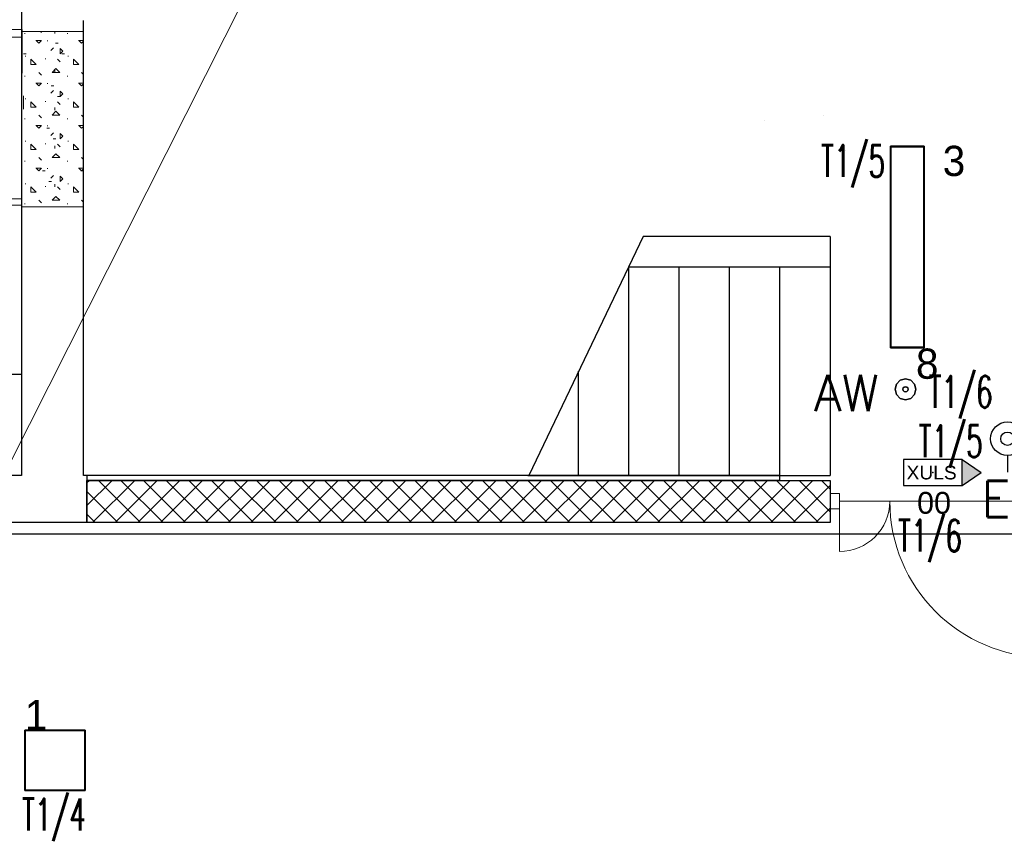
# Model space of a CAD drawing. Header units: millimetres. Extents: x 2260 to 32334, y -33324 to 11762.
# Tile 40 of 79: x 5402 to 5989, y 6737 to 7225. Entities that reach past the tile are written whole.
import ezdxf
from ezdxf.enums import TextEntityAlignment as Align

# ---------------------------------------------------------------- set-up
doc = ezdxf.new("R2010")
doc.units = ezdxf.units.MM
doc.linetypes.add('DASHED', pattern=[0.75, 0.5, -0.25])
for name, color, linetype in [('_HYBRYD_EW_AT', 1, 'Continuous'), ('DLX_BLD0_LUM', 142, 'Continuous'), ('DLX_BLD0_LUMKEY_IDX', 142, 'Continuous'), ('DLX_BLD1_LUM', 142, 'Continuous'), ('DLX_BLD1_LUMKEY_IDX', 142, 'Continuous'), ('E_gniazda wtyczkowe i siła', 1, 'Continuous'), ('EL_OS_Adres_Opraw', 7, 'Continuous'), ('EL_OSPRZĘT OŚW.', 142, 'Continuous')]:
    doc.layers.add(name, color=color, linetype=linetype)
for name, color, linetype, lineweight in [('E-OPISY', 7, 'Continuous', 0), ('kreskowanie', 252, 'Continuous', 5), ('mcr przewody el', 30, 'Continuous', 18), ('stolarka', 3, 'Continuous', 9), ('ściany nośne', 1, 'Continuous', 25)]:
    doc.layers.add(name, color=color, linetype=linetype, lineweight=lineweight)
doc.layers.add('oddymianie', color=5, linetype='Continuous', lineweight=20, plot=False)
doc.styles.add('ADESK1', font='romans', dxfattribs={"oblique": 15})
doc.styles.add('KO', font='simplex.shx')
doc.styles.get("Standard").update_dxf_attribs({"font": 'arial.ttf'})
doc.styles.add('TableTextStyle', font='txt')

# ---------------------------------------------------------------- blocks, each defined once
blk = doc.blocks.new('A$C03E74D84')
at = {"ltscale": 0.5}
blk.add_circle((0.2, 0.2, -66), 0.2, dxfattribs=at)
blk = doc.blocks.new('zw$16AD')
at = {"layer": 'EL_OSPRZĘT OŚW.'}
blk.add_line((200, 100), (300, 100), dxfattribs=at)
blk.add_ellipse((100, 100), major_axis=(70.7, 70.7), ratio=1, start_param=0.785398, end_param=7.068583, dxfattribs=at)
at = {"layer": 'EL_OSPRZĘT OŚW.', "xscale": 200, "yscale": 200, "rotation": 90}
blk.add_blockref('A$C03E74D84', (140, 60, 66), dxfattribs=at)
blk = doc.blocks.new('XULS_AT')
at = {"layer": '_HYBRYD_EW_AT'}
h = blk.add_hatch(color=256, dxfattribs=at)
h.dxf.hatch_style = 1
h.paths.add_polyline_path([(-174.5, -77.5), (-174.5, 77.5), (175.5, 77.5), (175.5, 77.5), (288.4, 0.1), (175.5, -77.5), (175.5, -77.5)])
h.paths.add_polyline_path([(175.5, 77.5), (175.5, 77.5), (-174.5, 77.5), (-174.5, -77.5), (175.5, -77.5)], flags=17)
blk.add_point((0.5, 0))
for p in [(175.5, 77.5), (175.5, -77.5)]:
    blk.add_line(p, (288.4, 0.1), dxfattribs=at)
blk.add_lwpolyline([(175.5, 77.5), (-174.5, 77.5), (-174.5, -77.5), (175.5, -77.5)], close=True, dxfattribs=at)
blk.add_text('XULS', height=81.9, dxfattribs=at).set_placement((-156.8, -41.2))

msp = doc.modelspace()

# ---------------------------------------------------------------- hatches: boundary and pattern name
at = {"layer": 'kreskowanie', "transparency": 33554687}
h = msp.add_hatch(dxfattribs=at)
h.set_pattern_fill('ANSI37', color=0, scale=3)
h.set_pattern_definition([(45, (125.807, 10522.586), (-6.735192, 6.735192), []), (135, (125.807, 10522.586), (-6.735192, -6.735192), [])])
h.paths.add_polyline_path([(5442.476, 6950.288), (5442.479, 6925.235), (5885.479, 6925.235), (5885.479, 6950.288), (5855.476, 6950.288), (5442.479, 6950.288)], is_closed=False)
at = {"layer": 'oddymianie', "transparency": 33554687}
h = msp.add_hatch(dxfattribs=at)
h.set_pattern_fill('CONCRE', color=0, scale=20)
h.set_pattern_definition([(0, (125.8, 10449.34), (508, 508), [63.5, -444.5]), (90, (125.8, 10449.34), (-508, 508), [63.5, -444.5]), (135, (189.3, 10449.34), (-508, 7e-14), [89.803, -628.618]), (0, (185.8, 10735.1), (508, 508), [63.5, -444.5]), (45, (221.06, 10703.34), (0, 508), [44.9, -673.52]), (135, (221.06, 10703.34), (-508, 7e-14), [44.9, -673.52]), (0, (379.8, 10862.1), (508, 508), [89.803, -418.197]), (45, (379.8, 10862.1), (0, 508), [63.5, -654.92]), (135, (469.6, 10862.1), (-508, 7e-14), [63.5, -654.92]), (90, (475.06, 10576.34), (-508, 508), [63.5, -444.5]), (45, (475.06, 10576.34), (0, 508), [44.9, -673.52]), (135, (506.8, 10608.1), (-508, 7e-14), [44.9, -673.52]), (0, (189.3, 10576.34), (508, 508), [31.75, -425.45]), (0, (570.3, 10703.34), (508, 508), [31.75, -425.45]), (90, (411.56, 10766.84), (-508, 508), [31.75, -425.45]), (135, (475.06, 10481.1), (-508, 7e-14), [44.9, -673.52]), (135, (252.8, 10830.34), (-508, 7e-14), [44.9, -673.52]), (45, (363.93, 10616.03), (0, 508), [44.9, -673.52]), (90, (300.43, 10512.84), (-508, 508), [7.938, -500.062]), (90, (324.24, 10727.15), (-508, 508), [7.938, -500.062]), (90, (562.37, 10814.46), (-508, 508), [7.938, -500.062]), (90, (570.3, 10544.6), (-508, 508), [7.938, -500.062])])
h.paths.add_polyline_path([(5403.471, 7113.279), (5440.18, 7113.279), (5440.18, 7217.753), (5403.766, 7217.753), (5403.47, 7113.279)], is_closed=False)
h = msp.add_hatch(dxfattribs=at)
h.set_pattern_fill('CONCRE', color=0)
h.set_pattern_definition([(0, (125.807, 10449.338), (25.4, 25.4), [3.175, -22.225]), (90, (125.807, 10449.338), (-25.4, 25.4), [3.175, -22.225]), (135, (128.982, 10449.338), (-25.4, 4e-15), [4.49013, -31.4309]), (0, (128.807, 10463.625), (25.4, 25.4), [3.175, -22.225]), (45, (130.57, 10462.038), (0, 25.4), [2.24506, -33.67596]), (135, (130.57, 10462.038), (-25.4, 4e-15), [2.24506, -33.67596]), (0, (138.507, 10469.975), (25.4, 25.4), [4.49013, -20.90987]), (45, (138.507, 10469.975), (0, 25.4), [3.175, -32.74603]), (135, (142.997, 10469.975), (-25.4, 4e-15), [3.175, -32.74603]), (90, (143.27, 10455.688), (-25.4, 25.4), [3.175, -22.225]), (45, (143.27, 10455.688), (0, 25.4), [2.24506, -33.67596]), (135, (144.857, 10457.275), (-25.4, 4e-15), [2.24506, -33.67596]), (0, (128.982, 10455.688), (25.4, 25.4), [1.5875, -21.2725]), (0, (148.032, 10462.038), (25.4, 25.4), [1.5875, -21.2725]), (90, (140.095, 10465.213), (-25.4, 25.4), [1.5875, -21.2725]), (135, (143.27, 10450.925), (-25.4, 4e-15), [2.24506, -33.67596]), (135, (132.157, 10468.388), (-25.4, 4e-15), [2.24506, -33.67596]), (45, (137.713, 10457.672), (0, 25.4), [2.24506, -33.67596]), (90, (134.538, 10452.513), (-25.4, 25.4), [0.39687, -25.00313]), (90, (135.73, 10463.228), (-25.4, 25.4), [0.39687, -25.00313]), (90, (147.635, 10467.594), (-25.4, 25.4), [0.39687, -25.00313]), (90, (148.032, 10454.1), (-25.4, 25.4), [0.39687, -25.00313])])
h.paths.add_polyline_path([(5403.471, 7113.279), (5440.18, 7113.279), (5440.18, 7217.753), (5403.766, 7217.753), (5403.47, 7113.279)], is_closed=False)

# ---------------------------------------------------------------- linework, layer by layer
at = {"layer": 'DLX_BLD0_LUM'}
for points in [[(5921.419, 7029.371, 0), (5921.419, 7149.371, 0)], [(5921.419, 7149.371, 0), (5921.419, 7149.371, 0)], [(5921.419, 7149.371, 0), (5921.419, 7029.371, 0)], [(5921.419, 7149.371, 0), (5941.419, 7149.371, 0)], [(5941.419, 7149.371, 0), (5921.419, 7149.371, 0)], [(5921.419, 7149.371, 0), (5921.419, 7149.371, 0)], [(5941.419, 7149.371, 0), (5921.419, 7149.371, 0)], [(5921.419, 7149.371, 0), (5921.419, 7029.371, 0)], [(5921.419, 7029.371, 0), (5921.419, 7149.371, 0)], [(5921.419, 7149.371, 0), (5941.419, 7149.371, 0)], [(5941.169, 7149.121, 0), (5921.669, 7149.121, 0)], [(5921.669, 7149.121, 0), (5921.669, 7029.621, 0)], [(5921.669, 7029.621, 0), (5921.669, 7149.121, 0)], [(5921.669, 7149.121, 0), (5941.169, 7149.121, 0)], [(5941.169, 7029.621, 0), (5941.169, 7149.121, 0)], [(5941.169, 7149.121, 0), (5941.169, 7029.621, 0)], [(5941.419, 7149.371, 0), (5941.419, 7149.371, 0)], [(5941.419, 7149.371, 0), (5941.419, 7029.371, 0)], [(5941.419, 7029.371, 0), (5941.419, 7149.371, 0)], [(5941.419, 7149.371, 0), (5941.419, 7149.371, 0)], [(5941.419, 7029.371, 0), (5941.419, 7149.371, 0)], [(5941.419, 7149.371, 0), (5941.419, 7029.371, 0)], [(5921.419, 7029.371, 0), (5921.419, 7029.371, 0)], [(5941.419, 7029.371, 0), (5921.419, 7029.371, 0)], [(5921.419, 7029.371, 0), (5921.419, 7029.371, 0)], [(5921.419, 7029.371, 0), (5941.419, 7029.371, 0)], [(5921.419, 7029.371, 0), (5941.419, 7029.371, 0)], [(5941.419, 7029.371, 0), (5921.419, 7029.371, 0)], [(5921.669, 7029.621, 0), (5941.169, 7029.621, 0)], [(5941.169, 7029.621, 0), (5921.669, 7029.621, 0)], [(5941.419, 7029.371, 0), (5941.419, 7029.371, 0)], [(5941.419, 7029.371, 0), (5941.419, 7029.371, 0)], [(5405.455, 6765.507, 0), (5405.455, 6801.507, 0)], [(5405.455, 6801.507, 0), (5405.455, 6801.507, 0)], [(5405.455, 6801.507, 0), (5405.455, 6765.507, 0)], [(5405.455, 6801.507, 0), (5441.455, 6801.507, 0)], [(5441.455, 6801.507, 0), (5405.455, 6801.507, 0)], [(5405.455, 6801.507, 0), (5405.455, 6801.507, 0)], [(5441.455, 6801.507, 0), (5405.455, 6801.507, 0)], [(5405.455, 6801.507, 0), (5405.455, 6765.507, 0)], [(5405.455, 6765.507, 0), (5405.455, 6801.507, 0)], [(5405.455, 6801.507, 0), (5441.455, 6801.507, 0)], [(5441.455, 6801.507, 0), (5441.455, 6801.507, 0)], [(5441.455, 6801.507, 0), (5441.455, 6765.507, 0)], [(5441.455, 6765.507, 0), (5441.455, 6801.507, 0)], [(5441.455, 6801.507, 0), (5441.455, 6801.507, 0)], [(5441.455, 6765.507, 0), (5441.455, 6801.507, 0)], [(5441.455, 6801.507, 0), (5441.455, 6765.507, 0)], [(5441.205, 6801.257, 0), (5405.705, 6801.257, 0)], [(5405.705, 6801.257, 0), (5405.705, 6765.757, 0)], [(5405.705, 6801.257, 0), (5441.205, 6801.257, 0)], [(5405.705, 6765.757, 0), (5405.705, 6801.257, 0)], [(5441.205, 6765.757, 0), (5441.205, 6801.257, 0)], [(5441.205, 6801.257, 0), (5441.205, 6765.757, 0)], [(5441.455, 6765.507, 0), (5405.455, 6765.507, 0)], [(5405.455, 6765.507, 0), (5405.455, 6765.507, 0)], [(5405.455, 6765.507, 0), (5441.455, 6765.507, 0)], [(5405.455, 6765.507, 0), (5405.455, 6765.507, 0)], [(5405.455, 6765.507, 0), (5441.455, 6765.507, 0)], [(5441.455, 6765.507, 0), (5405.455, 6765.507, 0)], [(5405.705, 6765.757, 0), (5441.205, 6765.757, 0)], [(5441.205, 6765.757, 0), (5405.705, 6765.757, 0)], [(5441.455, 6765.507, 0), (5441.455, 6765.507, 0)], [(5441.455, 6765.507, 0), (5441.455, 6765.507, 0)]]:
    msp.add_polyline3d(points, dxfattribs=at)
at = {"layer": 'DLX_BLD1_LUM'}
for points in [[(5924.07, 7004.594, 0), (5924.907, 7007.719, 0)], [(5924.907, 7007.719, 0), (5924.07, 7004.594, 0)], [(5924.907, 7007.719, 0), (5924.07, 7004.594, 0)], [(5924.07, 7004.594, 0), (5924.907, 7007.719, 0)], [(5924.07, 7004.594, 0), (5924.907, 7007.719, 0)], [(5924.907, 7007.719, 0), (5924.07, 7004.594, 0)], [(5924.907, 7007.719, 0), (5924.07, 7004.594, 0)], [(5924.07, 7004.594, 0), (5924.907, 7007.719, 0)], [(5924.907, 7007.719, 0), (5927.195, 7010.007, 0)], [(5927.195, 7010.007, 0), (5924.907, 7007.719, 0)], [(5927.195, 7010.007, 0), (5924.907, 7007.719, 0)], [(5924.907, 7007.719, 0), (5927.195, 7010.007, 0)], [(5924.907, 7007.719, 0), (5927.195, 7010.007, 0)], [(5927.195, 7010.007, 0), (5924.907, 7007.719, 0)], [(5927.195, 7010.007, 0), (5924.907, 7007.719, 0)], [(5924.907, 7007.719, 0), (5927.195, 7010.007, 0)], [(5924.907, 7007.719, 0), (5924.907, 7007.719, 0)], [(5924.907, 7007.719, 0), (5924.907, 7007.719, 0)], [(5924.907, 7007.719, 0), (5924.907, 7007.719, 0)], [(5924.907, 7007.719, 0), (5924.907, 7007.719, 0)], [(5927.195, 7010.007, 0), (5930.32, 7010.844, 0)], [(5930.32, 7010.844, 0), (5927.195, 7010.007, 0)], [(5930.32, 7010.844, 0), (5927.195, 7010.007, 0)], [(5927.195, 7010.007, 0), (5930.32, 7010.844, 0)], [(5927.195, 7010.007, 0), (5930.32, 7010.844, 0)], [(5930.32, 7010.844, 0), (5927.195, 7010.007, 0)], [(5930.32, 7010.844, 0), (5927.195, 7010.007, 0)], [(5927.195, 7010.007, 0), (5930.32, 7010.844, 0)], [(5927.195, 7010.007, 0), (5927.195, 7010.007, 0)], [(5927.195, 7010.007, 0), (5927.195, 7010.007, 0)], [(5927.195, 7010.007, 0), (5927.195, 7010.007, 0)], [(5927.195, 7010.007, 0), (5927.195, 7010.007, 0)], [(5930.32, 7010.844, 0), (5930.32, 7010.844, 0)], [(5930.32, 7010.844, 0), (5933.445, 7010.007, 0)], [(5933.445, 7010.007, 0), (5930.32, 7010.844, 0)], [(5930.32, 7010.844, 0), (5930.32, 7010.844, 0)], [(5933.445, 7010.007, 0), (5930.32, 7010.844, 0)], [(5930.32, 7010.844, 0), (5933.445, 7010.007, 0)], [(5930.32, 7010.844, 0), (5930.32, 7010.844, 0)], [(5930.32, 7010.844, 0), (5933.445, 7010.007, 0)], [(5933.445, 7010.007, 0), (5930.32, 7010.844, 0)], [(5930.32, 7010.844, 0), (5930.32, 7010.844, 0)], [(5933.445, 7010.007, 0), (5930.32, 7010.844, 0)], [(5930.32, 7010.844, 0), (5933.445, 7010.007, 0)], [(5933.445, 7010.007, 0), (5933.445, 7010.007, 0)], [(5933.445, 7010.007, 0), (5935.732, 7007.719, 0)], [(5935.732, 7007.719, 0), (5933.445, 7010.007, 0)], [(5933.445, 7010.007, 0), (5933.445, 7010.007, 0)], [(5935.732, 7007.719, 0), (5933.445, 7010.007, 0)], [(5933.445, 7010.007, 0), (5935.732, 7007.719, 0)], [(5933.445, 7010.007, 0), (5933.445, 7010.007, 0)], [(5933.445, 7010.007, 0), (5935.732, 7007.719, 0)], [(5935.732, 7007.719, 0), (5933.445, 7010.007, 0)], [(5933.445, 7010.007, 0), (5933.445, 7010.007, 0)], [(5935.732, 7007.719, 0), (5933.445, 7010.007, 0)], [(5933.445, 7010.007, 0), (5935.732, 7007.719, 0)], [(5935.732, 7007.719, 0), (5935.732, 7007.719, 0)], [(5935.732, 7007.719, 0), (5936.57, 7004.594, 0)], [(5936.57, 7004.594, 0), (5935.732, 7007.719, 0)], [(5935.732, 7007.719, 0), (5935.732, 7007.719, 0)], [(5936.57, 7004.594, 0), (5935.732, 7007.719, 0)], [(5935.732, 7007.719, 0), (5936.57, 7004.594, 0)], [(5935.732, 7007.719, 0), (5935.732, 7007.719, 0)], [(5935.732, 7007.719, 0), (5936.57, 7004.594, 0)], [(5936.57, 7004.594, 0), (5935.732, 7007.719, 0)], [(5935.732, 7007.719, 0), (5935.732, 7007.719, 0)], [(5936.57, 7004.594, 0), (5935.732, 7007.719, 0)], [(5935.732, 7007.719, 0), (5936.57, 7004.594, 0)], [(5924.907, 7001.469, 0), (5924.07, 7004.594, 0)], [(5924.07, 7004.594, 0), (5924.07, 7004.594, 0)], [(5924.07, 7004.594, 0), (5924.907, 7001.469, 0)], [(5924.07, 7004.594, 0), (5924.07, 7004.594, 0)], [(5924.07, 7004.594, 0), (5924.907, 7001.469, 0)], [(5924.907, 7001.469, 0), (5924.07, 7004.594, 0)], [(5924.907, 7001.469, 0), (5924.07, 7004.594, 0)], [(5924.07, 7004.594, 0), (5924.07, 7004.594, 0)], [(5924.07, 7004.594, 0), (5924.907, 7001.469, 0)], [(5924.07, 7004.594, 0), (5924.07, 7004.594, 0)], [(5924.07, 7004.594, 0), (5924.907, 7001.469, 0)], [(5924.907, 7001.469, 0), (5924.07, 7004.594, 0)], [(5927.195, 6999.182, 0), (5924.907, 7001.469, 0)], [(5924.907, 7001.469, 0), (5924.907, 7001.469, 0)], [(5924.907, 7001.469, 0), (5927.195, 6999.182, 0)], [(5924.907, 7001.469, 0), (5924.907, 7001.469, 0)], [(5924.907, 7001.469, 0), (5927.195, 6999.182, 0)], [(5927.195, 6999.182, 0), (5924.907, 7001.469, 0)], [(5927.195, 6999.182, 0), (5924.907, 7001.469, 0)], [(5924.907, 7001.469, 0), (5924.907, 7001.469, 0)], [(5924.907, 7001.469, 0), (5927.195, 6999.182, 0)], [(5924.907, 7001.469, 0), (5924.907, 7001.469, 0)], [(5924.907, 7001.469, 0), (5927.195, 6999.182, 0)], [(5927.195, 6999.182, 0), (5924.907, 7001.469, 0)], [(5929.02, 7005.344, 0), (5928.82, 7004.594, 0)], [(5928.82, 7004.594, 0), (5929.02, 7005.344, 0)], [(5929.02, 7005.344, 0), (5928.82, 7004.594, 0)], [(5928.82, 7004.594, 0), (5929.02, 7005.344, 0)], [(5928.82, 7004.594, 0), (5929.02, 7003.844, 0)], [(5929.02, 7003.844, 0), (5928.82, 7004.594, 0)], [(5928.82, 7004.594, 0), (5929.02, 7003.844, 0)], [(5929.02, 7003.844, 0), (5928.82, 7004.594, 0)], [(5929.57, 7005.893, 0), (5929.02, 7005.344, 0)], [(5929.02, 7005.344, 0), (5929.57, 7005.893, 0)], [(5929.57, 7005.893, 0), (5929.02, 7005.344, 0)], [(5929.02, 7005.344, 0), (5929.57, 7005.893, 0)], [(5929.02, 7003.844, 0), (5929.57, 7003.295, 0)], [(5929.57, 7003.295, 0), (5929.02, 7003.844, 0)], [(5929.02, 7003.844, 0), (5929.57, 7003.295, 0)], [(5929.57, 7003.295, 0), (5929.02, 7003.844, 0)], [(5930.32, 7006.094, 0), (5929.57, 7005.893, 0)], [(5929.57, 7005.893, 0), (5930.32, 7006.094, 0)], [(5930.32, 7006.094, 0), (5929.57, 7005.893, 0)], [(5929.57, 7005.893, 0), (5930.32, 7006.094, 0)], [(5929.57, 7003.295, 0), (5930.32, 7003.094, 0)], [(5930.32, 7003.094, 0), (5929.57, 7003.295, 0)], [(5929.57, 7003.295, 0), (5930.32, 7003.094, 0)], [(5930.32, 7003.094, 0), (5929.57, 7003.295, 0)], [(5931.069, 7005.893, 0), (5930.32, 7006.094, 0)], [(5930.32, 7006.094, 0), (5931.069, 7005.893, 0)], [(5931.069, 7005.893, 0), (5930.32, 7006.094, 0)], [(5930.32, 7006.094, 0), (5931.069, 7005.893, 0)], [(5930.32, 7003.094, 0), (5931.069, 7003.295, 0)], [(5931.069, 7003.295, 0), (5930.32, 7003.094, 0)], [(5930.32, 7003.094, 0), (5931.069, 7003.295, 0)], [(5931.069, 7003.295, 0), (5930.32, 7003.094, 0)], [(5931.619, 7005.344, 0), (5931.069, 7005.893, 0)], [(5931.069, 7005.893, 0), (5931.619, 7005.344, 0)], [(5931.619, 7005.344, 0), (5931.069, 7005.893, 0)], [(5931.069, 7005.893, 0), (5931.619, 7005.344, 0)], [(5931.069, 7003.295, 0), (5931.619, 7003.844, 0)], [(5931.619, 7003.844, 0), (5931.069, 7003.295, 0)], [(5931.069, 7003.295, 0), (5931.619, 7003.844, 0)], [(5931.619, 7003.844, 0), (5931.069, 7003.295, 0)], [(5931.819, 7004.594, 0), (5931.619, 7005.344, 0)], [(5931.619, 7005.344, 0), (5931.819, 7004.594, 0)], [(5931.819, 7004.594, 0), (5931.619, 7005.344, 0)], [(5931.619, 7005.344, 0), (5931.819, 7004.594, 0)], [(5931.619, 7003.844, 0), (5931.819, 7004.594, 0)], [(5931.819, 7004.594, 0), (5931.619, 7003.844, 0)], [(5931.619, 7003.844, 0), (5931.819, 7004.594, 0)], [(5931.819, 7004.594, 0), (5931.619, 7003.844, 0)], [(5935.732, 7001.469, 0), (5933.445, 6999.182, 0)], [(5933.445, 6999.182, 0), (5935.732, 7001.469, 0)], [(5933.445, 6999.182, 0), (5935.732, 7001.469, 0)], [(5935.732, 7001.469, 0), (5933.445, 6999.182, 0)], [(5935.732, 7001.469, 0), (5933.445, 6999.182, 0)], [(5933.445, 6999.182, 0), (5935.732, 7001.469, 0)], [(5933.445, 6999.182, 0), (5935.732, 7001.469, 0)], [(5935.732, 7001.469, 0), (5933.445, 6999.182, 0)], [(5936.57, 7004.594, 0), (5935.732, 7001.469, 0)], [(5935.732, 7001.469, 0), (5936.57, 7004.594, 0)], [(5935.732, 7001.469, 0), (5936.57, 7004.594, 0)], [(5936.57, 7004.594, 0), (5935.732, 7001.469, 0)], [(5936.57, 7004.594, 0), (5935.732, 7001.469, 0)], [(5935.732, 7001.469, 0), (5936.57, 7004.594, 0)], [(5935.732, 7001.469, 0), (5936.57, 7004.594, 0)], [(5936.57, 7004.594, 0), (5935.732, 7001.469, 0)], [(5935.732, 7001.469, 0), (5935.732, 7001.469, 0)], [(5935.732, 7001.469, 0), (5935.732, 7001.469, 0)], [(5935.732, 7001.469, 0), (5935.732, 7001.469, 0)], [(5935.732, 7001.469, 0), (5935.732, 7001.469, 0)], [(5936.57, 7004.594, 0), (5936.57, 7004.594, 0)], [(5936.57, 7004.594, 0), (5936.57, 7004.594, 0)], [(5936.57, 7004.594, 0), (5936.57, 7004.594, 0)], [(5936.57, 7004.594, 0), (5936.57, 7004.594, 0)], [(5930.32, 6998.344, 0), (5927.195, 6999.182, 0)], [(5927.195, 6999.182, 0), (5927.195, 6999.182, 0)], [(5927.195, 6999.182, 0), (5930.32, 6998.344, 0)], [(5927.195, 6999.182, 0), (5927.195, 6999.182, 0)], [(5927.195, 6999.182, 0), (5930.32, 6998.344, 0)], [(5930.32, 6998.344, 0), (5927.195, 6999.182, 0)], [(5930.32, 6998.344, 0), (5927.195, 6999.182, 0)], [(5927.195, 6999.182, 0), (5927.195, 6999.182, 0)], [(5927.195, 6999.182, 0), (5930.32, 6998.344, 0)], [(5927.195, 6999.182, 0), (5927.195, 6999.182, 0)], [(5927.195, 6999.182, 0), (5930.32, 6998.344, 0)], [(5930.32, 6998.344, 0), (5927.195, 6999.182, 0)], [(5933.445, 6999.182, 0), (5930.32, 6998.344, 0)], [(5930.32, 6998.344, 0), (5933.445, 6999.182, 0)], [(5930.32, 6998.344, 0), (5933.445, 6999.182, 0)], [(5933.445, 6999.182, 0), (5930.32, 6998.344, 0)], [(5933.445, 6999.182, 0), (5930.32, 6998.344, 0)], [(5930.32, 6998.344, 0), (5933.445, 6999.182, 0)], [(5930.32, 6998.344, 0), (5933.445, 6999.182, 0)], [(5933.445, 6999.182, 0), (5930.32, 6998.344, 0)], [(5930.32, 6998.344, 0), (5930.32, 6998.344, 0)], [(5930.32, 6998.344, 0), (5930.32, 6998.344, 0)], [(5930.32, 6998.344, 0), (5930.32, 6998.344, 0)], [(5930.32, 6998.344, 0), (5930.32, 6998.344, 0)], [(5933.445, 6999.182, 0), (5933.445, 6999.182, 0)], [(5933.445, 6999.182, 0), (5933.445, 6999.182, 0)], [(5933.445, 6999.182, 0), (5933.445, 6999.182, 0)], [(5933.445, 6999.182, 0), (5933.445, 6999.182, 0)]]:
    msp.add_polyline3d(points, dxfattribs=at)
at = {"layer": 'E-OPISY', "color": 0}
msp.add_line((5396.471, 6960.288), (5609.607, 7383.149), dxfattribs=at)
at = {"layer": 'E_gniazda wtyczkowe i siła'}
msp.add_line((5396.471, 6918.421), (7316.34, 6918.421), dxfattribs=at)
at = {"layer": 'mcr przewody el', "color": 0, "linetype": 'DASHED', "lineweight": 9, "ltscale": 20}
for p, q in [((5881.317, 7167.569), (5881.317, 7167.569)), ((5846.555, 7164.463), (5846.555, 7164.463)), ((5894.7, 7146.992), (5894.7, 7146.992))]:
    msp.add_line(p, q, dxfattribs=at)
at = {"layer": 'oddymianie', "color": 0}
for points in [[(5403.471, 7114.375), (5297.44, 7114.375), (5297.735, 7218.849), (5403.767, 7218.849)], [(5403.471, 7217.753), (5440.18, 7217.753), (5440.18, 7113.279), (5403.471, 7113.279)]]:
    msp.add_lwpolyline(points, close=True, dxfattribs=at)
for points in [[(5403.776, 7118.022), (5403.776, 7118.022), (5301.257, 7118.022), (5301.552, 7214.317), (5404.071, 7214.317), (5404.071, 7214.317)], [(5403.766, 7217.753), (5440.476, 7217.753)], [(5403.47, 7113.279), (5440.18, 7113.279)]]:
    msp.add_lwpolyline(points, dxfattribs=at)
at = {"layer": 'stolarka', "color": 0}
for p, q in [((5890.979, 6942.407), (5885.479, 6942.407)), ((5890.979, 6933.407), (5890.979, 6942.407)), ((5890.979, 6937.907), (6013.973, 6937.907)), ((5890.979, 6937.902), (5890.979, 6907.902)), ((5890.979, 6933.407), (5885.479, 6933.407))]:
    msp.add_line(p, q, dxfattribs=at)
for centre, radius, start, end in [((5890.979, 6937.902), 30, 270, 0), ((6013.973, 6937.907), 92.994, 180.003114, 270)]:
    msp.add_arc(centre, radius, start, end, dxfattribs=at)
at = {"layer": 'ściany nośne', "color": 0}
for p, q in [((5403.471, 7398.24), (5403.471, 6953.288)), ((5440.476, 6953.288), (5440.476, 7224.288)), ((5773.913, 7095.531), (5705.778, 6953.288)), ((5885.461, 7095.531), (5773.913, 7095.531)), ((5885.461, 7095.531), (5885.446, 7077.288)), ((5765.476, 7077.288), (5765.174, 7077.288)), ((5885.461, 7077.288), (5765.476, 7077.288)), ((5765.476, 6953.288), (5765.476, 7077.288)), ((5795.476, 6953.288), (5795.476, 7077.288)), ((5825.476, 6953.288), (5825.476, 7077.288)), ((5855.476, 6953.288), (5855.476, 7077.288)), ((5885.446, 7077.288), (5885.476, 6953.288)), ((5403.471, 7013.288), (5383.471, 7013.288)), ((5735.476, 6953.288), (5735.476, 7015.288)), ((5403.471, 6953.288), (5234.471, 6953.24)), ((5442.476, 6953.288), (5440.476, 6953.288)), ((5442.476, 6953.288), (5442.479, 6925.235)), ((5705.476, 6953.288), (5442.476, 6953.288)), ((5855.476, 6953.288), (5442.476, 6953.288)), ((5442.476, 6953.288), (5442.476, 6950.288)), ((5855.476, 6950.288), (5442.476, 6950.288)), ((5442.476, 6950.288), (5855.476, 6950.288)), ((5442.479, 6925.235), (5442.479, 6950.288)), ((5442.479, 6950.288), (5885.479, 6950.288)), ((5705.476, 6953.288), (5885.476, 6953.288)), ((5855.476, 6950.288), (5855.476, 6953.288)), ((5855.476, 6950.288), (5855.476, 6953.288)), ((5885.479, 6950.288), (5885.479, 6925.235)), ((5442.479, 6925.235), (5234.471, 6925.24)), ((5885.479, 6925.235), (5442.479, 6925.235))]:
    msp.add_line(p, q, dxfattribs=at)
for p in [(5705.476, 6953.288), (5735.476, 6953.288), (5765.476, 6953.288), (5795.476, 6953.288), (5825.476, 6953.288), (5855.476, 6953.288)]:
    msp.add_point(p, dxfattribs=at)

# ---------------------------------------------------------------- block references
at = {"layer": '_HYBRYD_EW_AT', "xscale": 0.1, "yscale": 0.1, "zscale": 0.1}
msp.add_blockref('XULS_AT', (5946.637, 6954.989), dxfattribs=at)
at = {"layer": 'EL_OSPRZĘT OŚW.', "xscale": 0.1, "yscale": 0.1, "zscale": 0.1, "rotation": 269.9999999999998}
msp.add_blockref('zw$16AD', (5981.073, 6985.118), dxfattribs=at)

# ---------------------------------------------------------------- texts
at = {"layer": '_HYBRYD_EW_AT'}
msp.add_text('00', height=13, dxfattribs=at).set_placement((5937.231, 6930.402))
at = {"layer": 'DLX_BLD0_LUMKEY_IDX', "style": 'TableTextStyle'}
for s, p in [('3', (5952.51, 7131.65)), ('1', (5405.455, 6801.507))]:
    msp.add_text(s, height=18, dxfattribs=at).set_placement(p)
at = {"layer": 'DLX_BLD1_LUM', "color": 240, "style": 'KO'}
for s, p in [('AW', (5875.691, 6991.514)), ('EW', (5975.408, 6928.477, -1.103))]:
    msp.add_text(s, height=21.6, dxfattribs=at).set_placement(p)
at = {"layer": 'DLX_BLD1_LUMKEY_IDX', "style": 'TableTextStyle'}
msp.add_text('8', height=18, dxfattribs=at).set_placement((5936.57, 7010.844))
at = {"layer": 'EL_OS_Adres_Opraw', "style": 'ADESK1', "width": 0.6}
for s, p in [('T1/5', (5899.027, 7150.074, 1.103)), ('T1/6', (5963.153, 7012.531, 1.103)), ('T1/5', (5957.237, 6983.188, 1.103)), ('T1/6', (5944.906, 6926.837, 1.103)), ('T1/4', (5422.771, 6760.686, 1.103))]:
    msp.add_text(s, height=19, rotation=359.999997, dxfattribs=at).set_placement(p, align=Align.TOP_CENTER)

doc.saveas('drawing.dxf')
